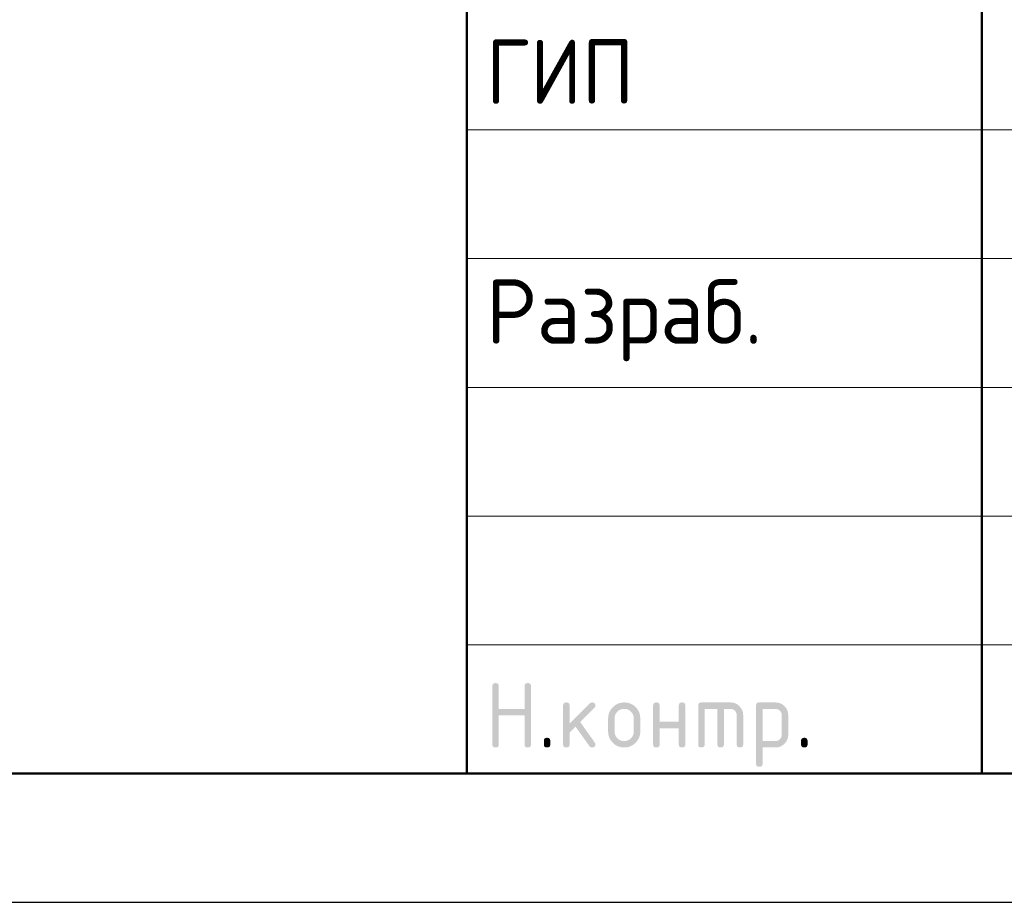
# Model space of a CAD drawing. Header units: millimetres. Extents: x 0 to 59400, y 0 to 42000.
# Tile 22 of 37: x 38663 to 42488, y 0 to 3428. Entities that reach past the tile are written whole.
import ezdxf

# ---------------------------------------------------------------- set-up
doc = ezdxf.new("R2010")
doc.units = ezdxf.units.MM
doc.layers.add('Standard', color=7, linetype='Continuous', lineweight=25)
doc.styles.add('ISOCPEUR', font='txt')

msp = doc.modelspace()

# ---------------------------------------------------------------- hatches: boundary and pattern name
at = {"layer": 'Standard', "linetype": 'Continuous', "lineweight": 25, "transparency": 33554687}
for points in [[(40499.1, 613.8), (40499.1, 838.8), (40499.1, 840.4), (40499.3, 841.7), (40499.5, 843.1), (40499.9, 844.3), (40500.3, 845.4), (40500.8, 846.4), (40501.4, 847.4), (40502.2, 848.2), (40503, 848.9), (40504, 849.5), (40504.9, 850.1), (40506.1, 850.5), (40507.3, 850.9), (40508.7, 851.1), (40510, 851.3), (40511.6, 851.3), (40513.2, 851.3), (40514.5, 851.1), (40515.9, 850.9), (40517.1, 850.5), (40518.3, 850.1), (40519.2, 849.5), (40520.2, 848.9), (40521, 848.2), (40521.8, 847.4), (40522.4, 846.4), (40523, 845.4), (40523.3, 844.3), (40523.7, 843.1), (40523.9, 841.7), (40524.1, 840.4), (40524.1, 838.8), (40524.1, 751.3), (40623.9, 751.3), (40623.9, 838.8), (40623.9, 840.4), (40624, 841.7), (40624.2, 843.1), (40624.6, 844.3), (40625, 845.4), (40625.6, 846.4), (40626.2, 847.4), (40627, 848.2), (40627.8, 848.9), (40628.7, 849.5), (40629.7, 850.1), (40630.9, 850.5), (40632.1, 850.9), (40633.4, 851.1), (40634.8, 851.3), (40636.4, 851.3), (40637.9, 851.3), (40639.3, 851.1), (40640.7, 850.9), (40641.9, 850.5), (40643, 850.1), (40644, 849.5), (40645, 848.9), (40645.8, 848.2), (40646.5, 847.4), (40647.1, 846.4), (40647.7, 845.4), (40648.1, 844.3), (40648.5, 843.1), (40648.7, 841.7), (40648.9, 840.4), (40648.9, 838.8), (40648.9, 613.8), (40648.9, 612.2), (40648.7, 610.9), (40648.5, 609.5), (40648.1, 608.3), (40647.7, 607.1), (40647.1, 606.2), (40646.5, 605.2), (40645.8, 604.4), (40645, 603.6), (40644, 603), (40643, 602.5), (40641.9, 602.1), (40640.7, 601.7), (40639.3, 601.5), (40637.9, 601.3), (40636.4, 601.3), (40634.8, 601.3), (40633.4, 601.5), (40632.1, 601.7), (40630.9, 602.1), (40629.7, 602.5), (40628.7, 603), (40627.8, 603.6), (40627, 604.4), (40626.2, 605.2), (40625.6, 606.2), (40625, 607.1), (40624.6, 608.3), (40624.2, 609.5), (40624, 610.9), (40623.9, 612.2), (40623.9, 613.8), (40623.9, 726.3), (40524.1, 726.3), (40524.1, 613.8), (40524.1, 612.2), (40523.9, 610.9), (40523.7, 609.5), (40523.3, 608.3), (40523, 607.1), (40522.4, 606.2), (40521.8, 605.2), (40521, 604.4), (40520.2, 603.6), (40519.2, 603), (40518.3, 602.5), (40517.1, 602.1), (40515.9, 601.7), (40514.5, 601.5), (40513.2, 601.3), (40511.6, 601.3), (40510, 601.3), (40508.7, 601.5), (40507.3, 601.7), (40506.1, 602.1), (40504.9, 602.5), (40504, 603), (40503, 603.6), (40502.2, 604.4), (40501.4, 605.2), (40500.8, 606.2), (40500.3, 607.1), (40499.9, 608.3), (40499.5, 609.5), (40499.3, 610.9), (40499.1, 612.2)], [(40798.9, 694), (40877.5, 772.6), (40878.4, 773.4), (40879.4, 774.1), (40880.4, 774.8), (40881.5, 775.2), (40882.6, 775.7), (40883.9, 775.9), (40885.1, 776.1), (40886.4, 776.1), (40888, 776.1), (40889.3, 775.9), (40890.7, 775.8), (40891.9, 775.4), (40893, 775), (40894, 774.4), (40895, 773.8), (40895.8, 773), (40896.6, 772.2), (40897.1, 771.3), (40897.7, 770.3), (40898.1, 769.1), (40898.5, 767.9), (40898.7, 766.6), (40898.9, 765.2), (40898.9, 763.7), (40898.9, 762.4), (40898.7, 761.3), (40898.4, 760.1), (40898, 759), (40897.5, 757.9), (40896.8, 756.9), (40896.1, 755.9), (40895.1, 754.9), (40840.2, 700.1), (40896.4, 621), (40897.7, 619.3), (40898.3, 617.4), (40898.9, 615.6), (40898.9, 613.6), (40898.9, 612.1), (40898.7, 610.7), (40898.5, 609.4), (40898.1, 608.2), (40897.7, 607), (40897.1, 606.1), (40896.6, 605.1), (40895.8, 604.4), (40895, 603.6), (40894, 603), (40893, 602.4), (40891.9, 602.1), (40890.7, 601.7), (40889.3, 601.5), (40888, 601.3), (40886.4, 601.3), (40884.8, 601.3), (40883.3, 601.6), (40881.8, 601.9), (40880.5, 602.6), (40879.2, 603.3), (40878.1, 604.3), (40876.9, 605.3), (40876, 606.6), (40822.2, 682.1), (40798.9, 658.8), (40798.9, 613.8), (40798.9, 612.2), (40798.7, 610.9), (40798.5, 609.5), (40798.2, 608.3), (40797.8, 607.1), (40797.2, 606.2), (40796.6, 605.2), (40795.8, 604.4), (40795, 603.6), (40794.1, 603), (40793.1, 602.5), (40791.9, 602.1), (40790.7, 601.7), (40789.4, 601.5), (40788, 601.3), (40786.4, 601.3), (40784.9, 601.3), (40783.5, 601.5), (40782.1, 601.7), (40780.9, 602.1), (40779.8, 602.5), (40778.8, 603), (40777.8, 603.6), (40777, 604.4), (40776.2, 605.2), (40775.7, 606.2), (40775.1, 607.1), (40774.7, 608.3), (40774.3, 609.5), (40774.1, 610.8), (40773.9, 612.2), (40773.9, 613.8), (40773.9, 763.7), (40773.9, 765.2), (40774.1, 766.6), (40774.3, 767.9), (40774.7, 769.1), (40775.1, 770.3), (40775.7, 771.3), (40776.2, 772.2), (40777, 773), (40777.8, 773.8), (40778.8, 774.4), (40779.8, 775), (40780.9, 775.4), (40782.1, 775.8), (40783.5, 775.9), (40784.9, 776.1), (40786.4, 776.1), (40788, 776.1), (40789.4, 775.9), (40790.7, 775.8), (40791.9, 775.4), (40793.1, 775), (40794.1, 774.4), (40795, 773.8), (40795.8, 773), (40796.6, 772.2), (40797.2, 771.3), (40797.8, 770.3), (40798.2, 769.1), (40798.5, 767.9), (40798.7, 766.6), (40798.9, 765.2), (40798.9, 763.7)], [(41148.7, 676.2), (41148.7, 613.8), (41148.7, 612.2), (41148.5, 610.8), (41148.3, 609.5), (41147.9, 608.3), (41147.5, 607.1), (41146.9, 606.2), (41146.3, 605.2), (41145.5, 604.4), (41144.8, 603.6), (41143.8, 603), (41142.8, 602.5), (41141.6, 602.1), (41140.4, 601.7), (41139.1, 601.5), (41137.7, 601.3), (41136.1, 601.3), (41134.6, 601.3), (41133.2, 601.5), (41131.8, 601.7), (41130.7, 602.1), (41129.5, 602.5), (41128.5, 603), (41127.5, 603.6), (41126.7, 604.4), (41126, 605.2), (41125.4, 606.2), (41124.8, 607.1), (41124.4, 608.3), (41124, 609.5), (41123.8, 610.8), (41123.6, 612.2), (41123.6, 613.8), (41123.6, 763.7), (41123.6, 765.2), (41123.8, 766.6), (41124, 767.9), (41124.4, 769.1), (41124.8, 770.3), (41125.4, 771.3), (41126, 772.2), (41126.7, 773), (41127.5, 773.8), (41128.5, 774.4), (41129.5, 775), (41130.7, 775.4), (41131.8, 775.8), (41133.2, 775.9), (41134.6, 776.1), (41136.1, 776.1), (41137.7, 776.1), (41139.1, 775.9), (41140.4, 775.8), (41141.6, 775.4), (41142.8, 775), (41143.8, 774.4), (41144.8, 773.8), (41145.5, 773), (41146.3, 772.2), (41146.9, 771.3), (41147.5, 770.3), (41147.9, 769.1), (41148.3, 768), (41148.5, 766.6), (41148.7, 765.2), (41148.7, 763.7), (41148.7, 701.2), (41223.3, 701.2), (41223.3, 763.7), (41223.3, 765.2), (41223.5, 766.6), (41223.7, 768), (41224.1, 769.1), (41224.5, 770.3), (41225.1, 771.3), (41225.7, 772.2), (41226.5, 773), (41227.3, 773.8), (41228.2, 774.4), (41229.2, 775), (41230.4, 775.4), (41231.6, 775.8), (41232.9, 775.9), (41234.3, 776.1), (41235.9, 776.1), (41237.4, 776.1), (41238.8, 775.9), (41240.2, 775.8), (41241.3, 775.4), (41242.5, 775), (41243.5, 774.4), (41244.5, 773.8), (41245.3, 773), (41246, 772.2), (41246.6, 771.3), (41247.2, 770.3), (41247.6, 769.1), (41248, 767.9), (41248.2, 766.6), (41248.4, 765.2), (41248.4, 763.7), (41248.4, 613.8), (41248.4, 612.2), (41248.2, 610.8), (41248, 609.5), (41247.6, 608.3), (41247.2, 607.1), (41246.6, 606.2), (41246, 605.2), (41245.3, 604.4), (41244.5, 603.6), (41243.5, 603), (41242.5, 602.5), (41241.3, 602.1), (41240.2, 601.7), (41238.8, 601.5), (41237.4, 601.3), (41235.9, 601.3), (41234.3, 601.3), (41232.9, 601.5), (41231.6, 601.7), (41230.4, 602.1), (41229.2, 602.5), (41228.2, 603), (41227.3, 603.6), (41226.5, 604.4), (41225.7, 605.2), (41225.1, 606.2), (41224.5, 607.1), (41224.1, 608.3), (41223.7, 609.5), (41223.5, 610.8), (41223.3, 612.2), (41223.3, 613.8), (41223.3, 676.2)], [(41311, 776.1), (41423.4, 776.1), (41426, 776.1), (41428.5, 775.9), (41431, 775.7), (41433.4, 775.2), (41435.8, 774.8), (41438.1, 774.1), (41440.4, 773.4), (41442.6, 772.5), (41444.8, 771.6), (41447, 770.5), (41449.1, 769.3), (41451.1, 767.9), (41453.1, 766.6), (41455, 765), (41456.9, 763.4), (41458.8, 761.6), (41460.6, 759.8), (41462.2, 757.8), (41463.8, 755.9), (41465.1, 753.9), (41466.5, 751.9), (41467.6, 749.8), (41468.8, 747.7), (41469.7, 745.4), (41470.6, 743.2), (41471.3, 740.9), (41472, 738.6), (41472.4, 736.2), (41472.9, 733.8), (41473.1, 731.3), (41473.3, 728.8), (41473.3, 726.2), (41473.3, 613.8), (41473.3, 612.2), (41473.1, 610.8), (41472.9, 609.5), (41472.6, 608.3), (41472.2, 607.1), (41471.6, 606.2), (41471, 605.2), (41470.2, 604.4), (41469.4, 603.6), (41468.4, 603), (41467.5, 602.5), (41466.3, 602.1), (41465.1, 601.7), (41463.7, 601.5), (41462.4, 601.3), (41460.8, 601.3), (41459.3, 601.3), (41457.9, 601.5), (41456.5, 601.7), (41455.3, 602.1), (41454.2, 602.5), (41453.2, 603), (41452.2, 603.6), (41451.4, 604.4), (41450.6, 605.2), (41450.1, 606.2), (41449.5, 607.1), (41449.1, 608.3), (41448.7, 609.5), (41448.5, 610.8), (41448.3, 612.2), (41448.3, 613.8), (41448.3, 726.1), (41448.3, 728.8), (41447.8, 731.2), (41447.4, 733.7), (41446.5, 735.9), (41445.6, 738.1), (41444.3, 740.1), (41442.9, 742.1), (41441.1, 743.9), (41439.3, 745.7), (41437.3, 747.1), (41435.3, 748.4), (41433.1, 749.3), (41430.9, 750.2), (41428.4, 750.7), (41426, 751.1), (41423.4, 751.1), (41398.4, 751.1), (41398.4, 613.8), (41398.4, 612.2), (41398.2, 610.8), (41398, 609.5), (41397.7, 608.3), (41397.3, 607.1), (41396.7, 606.2), (41396.1, 605.2), (41395.3, 604.4), (41394.5, 603.6), (41393.5, 603), (41392.6, 602.5), (41391.4, 602.1), (41390.2, 601.7), (41388.8, 601.5), (41387.5, 601.3), (41385.9, 601.3), (41384.3, 601.3), (41383, 601.5), (41381.6, 601.7), (41380.4, 602.1), (41379.3, 602.5), (41378.3, 603), (41377.3, 603.6), (41376.5, 604.4), (41375.7, 605.2), (41375.1, 606.2), (41374.6, 607.1), (41374.2, 608.3), (41373.8, 609.5), (41373.6, 610.8), (41373.4, 612.2), (41373.4, 613.8), (41373.4, 751.1), (41323.5, 751.1), (41323.5, 613.8), (41323.5, 612.2), (41323.3, 610.8), (41323.1, 609.5), (41322.7, 608.3), (41322.4, 607.1), (41321.8, 606.2), (41321.2, 605.2), (41320.4, 604.4), (41319.6, 603.6), (41318.6, 603), (41317.7, 602.5), (41316.5, 602.1), (41315.3, 601.7), (41313.9, 601.5), (41312.6, 601.3), (41311, 601.3), (41309.4, 601.3), (41308.1, 601.5), (41306.7, 601.7), (41305.5, 602.1), (41304.3, 602.5), (41303.4, 603), (41302.4, 603.6), (41301.6, 604.4), (41300.8, 605.2), (41300.2, 606.2), (41299.6, 607.1), (41299.3, 608.3), (41298.9, 609.5), (41298.7, 610.8), (41298.5, 612.2), (41298.5, 613.8), (41298.5, 763.7), (41298.5, 765.2), (41298.7, 766.6), (41298.9, 767.9), (41299.3, 769.1), (41299.6, 770.3), (41300.2, 771.3), (41300.8, 772.2), (41301.6, 773), (41302.4, 773.8), (41303.4, 774.4), (41304.3, 775), (41305.5, 775.4), (41306.7, 775.8), (41308, 775.9), (41309.4, 776.1)], [(40699, 626.3), (40699, 627.9), (40699.2, 629.3), (40699.4, 630.6), (40699.8, 631.8), (40700.2, 633), (40700.8, 634), (40701.3, 634.9), (40702.1, 635.7), (40702.9, 636.5), (40703.9, 637.1), (40704.9, 637.7), (40706, 638.1), (40707.2, 638.5), (40708.6, 638.7), (40709.9, 638.9), (40711.5, 638.9), (40713.1, 638.9), (40714.4, 638.7), (40715.8, 638.5), (40717, 638.1), (40718.2, 637.7), (40719.1, 637.1), (40720.1, 636.5), (40720.9, 635.7), (40721.7, 634.9), (40722.3, 634), (40722.9, 633), (40723.2, 631.8), (40723.6, 630.6), (40723.8, 629.3), (40724, 627.9), (40724, 626.3), (40724, 613.8), (40724, 612.2), (40723.8, 610.9), (40723.6, 609.5), (40723.2, 608.3), (40722.9, 607.2), (40722.3, 606.2), (40721.7, 605.2), (40720.9, 604.4), (40720.1, 603.6), (40719.1, 603), (40718.2, 602.5), (40717, 602.1), (40715.8, 601.7), (40714.4, 601.5), (40713.1, 601.3), (40711.5, 601.3), (40709.9, 601.3), (40708.6, 601.5), (40707.2, 601.7), (40706, 602.1), (40704.9, 602.5), (40703.9, 603), (40702.9, 603.6), (40702.1, 604.4), (40701.3, 605.2), (40700.8, 606.2), (40700.2, 607.2), (40699.8, 608.3), (40699.4, 609.5), (40699.2, 610.9), (40699, 612.2), (40699, 613.8)], [(41698.3, 626.3), (41698.3, 627.9), (41698.5, 629.3), (41698.7, 630.6), (41699.1, 631.8), (41699.5, 633), (41700.1, 634), (41700.6, 634.9), (41701.4, 635.7), (41702.2, 636.5), (41703.2, 637.1), (41704.2, 637.7), (41705.3, 638.1), (41706.5, 638.5), (41707.9, 638.7), (41709.2, 638.9), (41710.8, 638.9), (41712.4, 638.9), (41713.8, 638.7), (41715.1, 638.5), (41716.3, 638.1), (41717.5, 637.7), (41718.4, 637.1), (41719.4, 636.5), (41720.2, 635.7), (41721, 634.9), (41721.6, 634), (41722.2, 633), (41722.6, 631.8), (41722.9, 630.6), (41723.1, 629.3), (41723.3, 627.9), (41723.3, 626.3), (41723.3, 613.8), (41723.3, 612.2), (41723.1, 610.9), (41722.9, 609.5), (41722.6, 608.3), (41722.2, 607.2), (41721.6, 606.2), (41721, 605.2), (41720.2, 604.4), (41719.4, 603.6), (41718.4, 603), (41717.5, 602.5), (41716.3, 602.1), (41715.1, 601.7), (41713.8, 601.5), (41712.4, 601.3), (41710.8, 601.3), (41709.2, 601.3), (41707.9, 601.5), (41706.5, 601.7), (41705.3, 602.1), (41704.2, 602.5), (41703.2, 603), (41702.2, 603.6), (41701.4, 604.4), (41700.6, 605.2), (41700.1, 606.2), (41699.5, 607.2), (41699.1, 608.3), (41698.7, 609.5), (41698.5, 610.9), (41698.3, 612.2), (41698.3, 613.8)]]:
    msp.add_hatch(color=7, dxfattribs=at).paths.add_polyline_path(points, flags=16)
h = msp.add_hatch(color=7, dxfattribs=at)
h.paths.add_polyline_path([(40948.8, 663.7), (40948.8, 713.7), (40948.8, 716.9), (40949, 720.1), (40949.3, 723.2), (40949.9, 726.2), (40950.5, 729.2), (40951.3, 732.1), (40952.2, 734.9), (40953.3, 737.7), (40954.5, 740.5), (40955.9, 743.1), (40957.3, 745.8), (40959, 748.3), (40960.7, 750.8), (40962.7, 753.2), (40964.7, 755.6), (40967, 757.9), (40969.3, 760.2), (40971.7, 762.2), (40974.1, 764.2), (40976.6, 765.9), (40979.1, 767.6), (40981.8, 769), (40984.4, 770.4), (40987.2, 771.6), (40989.9, 772.7), (40992.8, 773.6), (40995.7, 774.4), (40998.7, 775), (41001.7, 775.6), (41004.8, 775.9), (41007.9, 776.1), (41011.1, 776.1), (41014.4, 776.1), (41017.6, 775.9), (41020.7, 775.6), (41023.8, 775), (41026.8, 774.5), (41029.7, 773.6), (41032.6, 772.8), (41035.4, 771.6), (41038.1, 770.5), (41040.8, 769.1), (41043.4, 767.7), (41045.9, 766), (41048.4, 764.3), (41050.8, 762.3), (41053.2, 760.3), (41055.5, 758.1), (41057.7, 755.8), (41059.7, 753.4), (41061.7, 751), (41063.4, 748.5), (41065.1, 746), (41066.5, 743.4), (41067.9, 740.7), (41069, 737.9), (41070.1, 735.2), (41071, 732.3), (41071.8, 729.4), (41072.4, 726.3), (41073, 723.3), (41073.2, 720.1), (41073.5, 717), (41073.5, 713.7), (41073.5, 663.7), (41073.5, 660.5), (41073.2, 657.4), (41072.9, 654.2), (41072.4, 651.2), (41071.8, 648.2), (41071, 645.4), (41070.1, 642.5), (41069, 639.7), (41067.8, 637), (41066.4, 634.3), (41065, 631.7), (41063.3, 629.2), (41061.6, 626.6), (41059.6, 624.2), (41057.6, 621.8), (41055.3, 619.5), (41053, 617.3), (41050.6, 615.3), (41048.2, 613.3), (41045.7, 611.6), (41043.2, 609.8), (41040.5, 608.4), (41037.9, 607), (41035.1, 605.9), (41032.4, 604.7), (41029.5, 603.9), (41026.6, 603), (41023.6, 602.4), (41020.6, 601.9), (41017.5, 601.6), (41014.4, 601.3), (41011.1, 601.3), (41007.9, 601.3), (41004.8, 601.6), (41001.7, 601.9), (40998.7, 602.4), (40995.7, 603), (40992.8, 603.9), (40989.9, 604.7), (40987.2, 605.9), (40984.4, 607), (40981.8, 608.4), (40979.1, 609.8), (40976.6, 611.6), (40974.1, 613.3), (40971.7, 615.3), (40969.3, 617.3), (40967, 619.5), (40964.7, 621.8), (40962.7, 624.2), (40960.7, 626.6), (40959, 629.2), (40957.3, 631.7), (40955.9, 634.3), (40954.5, 637), (40953.3, 639.7), (40952.2, 642.5), (40951.3, 645.4), (40950.5, 648.2), (40949.9, 651.2), (40949.3, 654.2), (40949, 657.4), (40948.8, 660.5)], flags=16)
h.paths.add_polyline_path([(41048.5, 663.8), (41048.5, 713.8), (41048.5, 717.7), (41047.8, 721.3), (41047.1, 724.9), (41045.7, 728.2), (41044.4, 731.5), (41042.3, 734.5), (41040.3, 737.6), (41037.5, 740.3), (41034.8, 743.1), (41031.8, 745.1), (41028.8, 747.2), (41025.5, 748.5), (41022.2, 749.9), (41018.6, 750.6), (41015, 751.3), (41011.1, 751.3), (41007.3, 751.3), (41003.7, 750.6), (41000.1, 749.9), (40996.8, 748.5), (40993.5, 747.2), (40990.5, 745.1), (40987.5, 743.1), (40984.7, 740.3), (40982, 737.6), (40980, 734.5), (40977.9, 731.5), (40976.5, 728.2), (40975.2, 724.9), (40974.5, 721.3), (40973.8, 717.7), (40973.8, 713.8), (40973.8, 663.8), (40973.8, 659.9), (40974.5, 656.3), (40975.2, 652.6), (40976.5, 649.3), (40977.9, 646), (40979.9, 643), (40981.9, 639.9), (40984.6, 637.2), (40987.4, 634.5), (40990.4, 632.5), (40993.4, 630.4), (40996.7, 629.1), (41000, 627.7), (41003.6, 627), (41007.2, 626.3), (41011.1, 626.3), (41015, 626.3), (41018.6, 627), (41022.2, 627.7), (41025.5, 629.1), (41028.8, 630.4), (41031.8, 632.5), (41034.8, 634.6), (41037.5, 637.3), (41040.3, 640.1), (41042.3, 643.1), (41044.4, 646.1), (41045.7, 649.4), (41047.1, 652.7), (41047.8, 656.3), (41048.5, 659.9)])
h = msp.add_hatch(color=7, dxfattribs=at)
h.paths.add_polyline_path([(41523.4, 763.7), (41523.4, 765.2), (41523.6, 766.6), (41523.8, 768), (41524.2, 769.1), (41524.6, 770.3), (41525.2, 771.3), (41525.8, 772.2), (41526.6, 773), (41527.3, 773.8), (41528.3, 774.4), (41529.3, 775), (41530.5, 775.4), (41531.6, 775.8), (41533, 775.9), (41534.4, 776.1), (41535.9, 776.1), (41598.3, 776.1), (41600.9, 776.1), (41603.4, 775.9), (41606, 775.7), (41608.4, 775.2), (41610.8, 774.8), (41613.1, 774.1), (41615.4, 773.4), (41617.6, 772.5), (41619.9, 771.6), (41622, 770.5), (41624.1, 769.4), (41626.1, 768), (41628.1, 766.7), (41630, 765.1), (41631.9, 763.5), (41633.7, 761.7), (41635.5, 759.9), (41637.1, 757.9), (41638.7, 756), (41640.1, 754), (41641.4, 752), (41642.5, 749.9), (41643.7, 747.8), (41644.6, 745.6), (41645.5, 743.3), (41646.2, 741), (41646.8, 738.7), (41647.3, 736.3), (41647.7, 733.9), (41648, 731.3), (41648.2, 728.8), (41648.2, 726.2), (41648.2, 651.2), (41648.2, 648.6), (41648, 646.1), (41647.8, 643.6), (41647.3, 641.2), (41646.8, 638.8), (41646.2, 636.5), (41645.5, 634.2), (41644.6, 632), (41643.7, 629.8), (41642.6, 627.7), (41641.4, 625.6), (41640.1, 623.5), (41638.7, 621.5), (41637.1, 619.6), (41635.6, 617.7), (41633.8, 615.9), (41631.9, 614), (41630, 612.4), (41628.1, 610.8), (41626.1, 609.5), (41624.1, 608.1), (41622, 607), (41619.9, 605.8), (41617.7, 604.9), (41615.5, 604), (41613.1, 603.3), (41610.8, 602.7), (41608.4, 602.2), (41606, 601.7), (41603.5, 601.5), (41601, 601.3), (41598.3, 601.3), (41548.5, 601.3), (41548.5, 538.9), (41548.5, 537.3), (41548.3, 535.9), (41548.1, 534.6), (41547.7, 533.4), (41547.3, 532.2), (41546.7, 531.3), (41546.1, 530.3), (41545.3, 529.5), (41544.6, 528.7), (41543.6, 528.1), (41542.6, 527.6), (41541.4, 527.2), (41540.3, 526.8), (41538.9, 526.6), (41537.5, 526.4), (41536, 526.4), (41534.4, 526.4), (41533, 526.6), (41531.6, 526.8), (41530.5, 527.2), (41529.3, 527.6), (41528.3, 528.1), (41527.3, 528.7), (41526.6, 529.5), (41525.8, 530.3), (41525.2, 531.3), (41524.6, 532.2), (41524.2, 533.4), (41523.8, 534.6), (41523.6, 535.9), (41523.4, 537.3), (41523.4, 538.9)], flags=16)
h.paths.add_polyline_path([(41548.5, 751.1), (41548.5, 626.3), (41598.3, 626.3), (41600.9, 626.3), (41603.3, 626.8), (41605.7, 627.2), (41607.9, 628.2), (41610.1, 629.1), (41612.1, 630.4), (41614.1, 631.8), (41615.9, 633.6), (41617.7, 635.4), (41619.1, 637.4), (41620.4, 639.5), (41621.3, 641.7), (41622.2, 643.9), (41622.7, 646.3), (41623.2, 648.7), (41623.2, 651.3), (41623.2, 726.1), (41623.2, 728.8), (41622.7, 731.2), (41622.3, 733.7), (41621.4, 735.9), (41620.5, 738.1), (41619.1, 740.1), (41617.8, 742.1), (41616, 743.9), (41614.2, 745.7), (41612.2, 747.1), (41610.2, 748.4), (41608, 749.3), (41605.8, 750.2), (41603.3, 750.7), (41600.9, 751.1), (41598.3, 751.1)])

# ---------------------------------------------------------------- linework, layer by layer
at = {"layer": 'Standard', "color": 7, "linetype": 'Continuous', "lineweight": 50, "transparency": 33554687}
for p, q in [((40400, 500), (40400, 6000)), ((42400, 500), (42400, 6000))]:
    msp.add_line(p, q, dxfattribs=at)
at = {"layer": 'Standard', "color": 7, "linetype": 'Continuous', "lineweight": 13, "transparency": 33554687}
for p, q in [((40400, 3000), (46900, 3000)), ((40400, 2500), (46900, 2500)), ((40400, 2500), (46900, 2500)), ((40400, 2000), (46900, 2000)), ((40400, 2000), (46900, 2000)), ((40400, 1500), (46900, 1500)), ((40400, 1000), (46900, 1000))]:
    msp.add_line(p, q, dxfattribs=at)
at = {"layer": 'Standard', "color": 7, "linetype": 'Continuous', "lineweight": 25, "transparency": 33554687}
msp.add_line((40400, 500), (58900, 500), dxfattribs=at)
msp.add_line((40400, 500), (58900, 500), dxfattribs=at)
msp.add_line((40400, 500), (58900, 500), dxfattribs=at)
msp.add_lwpolyline([(0, 0), (59400, 0), (59400, 42000), (0, 42000), (0, 0)], close=True, dxfattribs=at)
at = {"layer": 'Standard', "color": 7, "linetype": 'Continuous', "lineweight": 50, "transparency": 33554687}
msp.add_lwpolyline([(2000, 41500), (58900, 41500), (58900, 500), (2000, 500), (2000, 41500)], close=True, dxfattribs=at)
at = {"layer": 'Standard', "color": 7, "linetype": 'Continuous', "lineweight": 13, "transparency": 33554687}
for points in [[(58900, 41500), (2000, 41500), (2000, 500), (58900, 500), (58900, 41500)], [(58900, 500), (40400, 500), (40400, 6000), (58900, 6000), (58900, 500)], [(58900, 6000), (40400, 6000), (40400, 500), (58900, 500), (58900, 6000)]]:
    msp.add_lwpolyline(points, dxfattribs=at)
at = {"layer": 'Standard', "color": 7, "linetype": 'Continuous', "lineweight": -3, "transparency": 33554687}
msp.add_lwpolyline([(18763.1, 500), (40400, 500), (40400, 21709.6), (18763.1, 21709.6), (18763.1, 500)], dxfattribs=at)
at = {"layer": 'Standard', "color": 7, "linetype": 'Continuous', "lineweight": 25, "transparency": 33554687}
msp.add_lwpolyline([(58900, 6000), (40400, 6000), (40400, 500), (58900, 500), (58900, 6000)], dxfattribs=at)

# ---------------------------------------------------------------- texts
at = {"layer": 'Standard', "color": 7, "linetype": 'Continuous', "lineweight": 25, "transparency": 33554687, "char_height": 250, "attachment_point": 7, "style": 'ISOCPEUR'}
for s, insert, width in [('\\W0.92;ГИП', (40474, 3101.3), 689.612), ('\\W0.96;Разраб.', (40474, 2101.3), 1306.549)]:
    msp.add_mtext(s, dxfattribs=dict(at, insert=insert, width=width))

doc.saveas('drawing.dxf')
